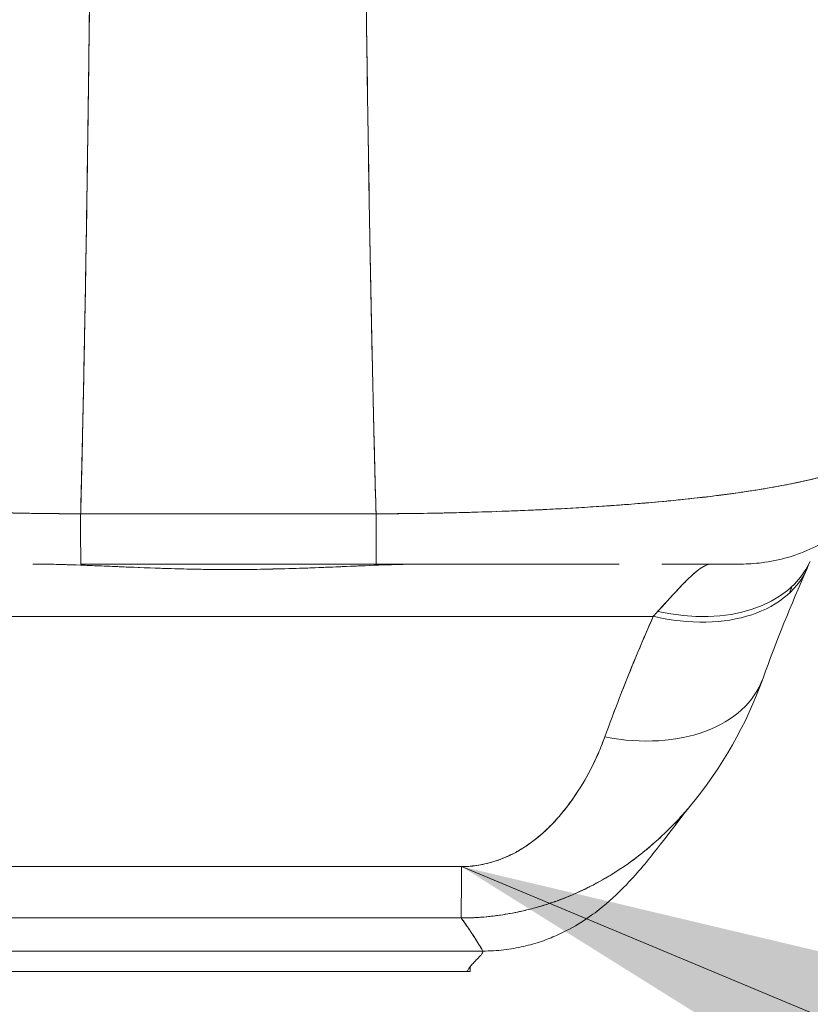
# Model space of a CAD drawing. Header units: inches. Extents: x 14 to 423, y 12 to 263.
# Tile 57 of 124: x 142.973 to 143.899, y 238.503 to 239.656. Entities that reach past the tile are written whole.
import ezdxf

# ---------------------------------------------------------------- set-up
doc = ezdxf.new("R2010")
doc.units = ezdxf.units.IN
doc.header["$LTSCALE"] = 26
doc.header["$MEASUREMENT"] = 0
for name, color, linetype, lineweight in [('Symbol (ANSI)', 7, 'Continuous', 5), ('Visible (ANSI)', 7, 'Continuous', 5), ('Visible Narrow (ANSI)', 7, 'Continuous', 5)]:
    doc.layers.add(name, color=color, linetype=linetype, lineweight=lineweight)
doc.styles.add('ROMANS', font='romans.shx')
doc.dimstyles.new('Default (ANSI)$7', dxfattribs={"dimscale": 26, "dimtxt": 0.08, "dimasz": 0.098425, "dimexe": 0.125, "dimexo": 0.0625, "dimgap": 0.031496, "dimtad": 0, "dimtih": 1, "dimtoh": 1, "dimrnd": 1e-08, "dimzin": 0, "dimdsep": 46, "dimtxsty": 'ROMANS', "dimcen": 0.09, "dimdle": 0.393701, "dimclrd": 256, "dimclre": 256, "dimclrt": 256, "dimadec": 0, "dimazin": 0, "dimtfac": 1.25, "dimtofl": 0, "dimtmove": 0, "dimatfit": 3, "dimfxl": 1, "dimtolj": 1, "dimtzin": 0, "dimlwd": -1, "dimlwe": -1, "dimarcsym": 0})

msp = doc.modelspace()

# ---------------------------------------------------------------- linework, layer by layer
at = {"layer": 'Visible (ANSI)'}
for p, q in [((143.044, 239.0774), (143.3902, 239.0774)), ((142.9885, 239.0186), (142.9885, 239.0186)), ((142.9886, 239.0186), (142.9886, 239.0186)), ((143.0392, 239.0175), (143.0392, 239.0175)), ((143.0441, 239.0186), (143.3904, 239.0186)), ((143.0441, 239.0186), (143.3904, 239.0186)), ((143.0542, 239.0169), (143.0542, 239.0169)), ((143.0542, 239.0169), (143.0542, 239.0169)), ((143.387, 239.0171), (143.387, 239.0171)), ((143.387, 239.0171), (143.387, 239.0171)), ((143.4026, 239.0176), (143.4026, 239.0177)), ((143.4815, 239.0186), (143.4815, 239.0186)), ((143.4815, 239.0186), (143.4815, 239.0186)), ((142.7223, 238.9573), (143.7151, 238.9573)), ((143.7151, 238.9573), (142.7223, 238.9573)), ((143.6149, 238.7354), (143.6149, 238.7354)), ((143.6149, 238.7354), (143.6149, 238.7354)), ((142.9246, 238.5652), (143.5151, 238.5652)), ((143.5151, 238.5652), (142.9246, 238.5652)), ((142.9456, 238.5413), (143.4968, 238.5413)), ((143.4968, 238.5413), (142.9456, 238.5413)), ((143.4968, 238.5413), (143.5004, 238.5413))]:
    msp.add_line(p, q, dxfattribs=at)
for centre, major_axis, ratio, start_param, end_param in [((143.0441, 239.2154), (0, -0.1969), 0.001127, 5.489535, 6.282927), ((143.0441, 239.2154), (0, -0.1968), 0.001273, 5.489718, 6.283188), ((143.3904, 239.2154), (0, -0.1968), 0.001273, 5.489716, 6.283443), ((143.3904, 239.2154), (0, -0.1969), 0.00142, 5.489535, 6.283185), ((143.7206, 239.1046), (0.1785, -0.0829), 0.684057, 5.01902, 6.283183), ((143.7153, 239.0929), (0.1801, -0.0794), 0.656322, 4.992863, 6.317581), ((143.783, 239.2154), (0, -0.1968), 0.993297, 6.283183, 6.285722), ((143.7505, 238.7531), (0.0881, 0.2613), 0.477382, 0.813153, 0.848866), ((143.6585, 238.9515), (0.1852, -0.0666), 0.666643, 4.94676, 6.283183), ((143.6585, 238.9515), (0.1852, -0.0666), 0.666643, 4.94676, 6.283183), ((143.4905, 238.7997), (-0.0006, -0.1968), 0.001649, 0.10317, 0.811034), ((143.4905, 238.7997), (-0.0006, -0.1968), 0.001649, 0.10317, 0.811034), ((143.5004, 239.5923), (0, -1.051), 0.001281, 0.347449, 0.347452), ((143.5004, 239.5925), (0, -1.0512), 0.001274, 0, 0.101499)]:
    msp.add_ellipse(centre, major_axis=major_axis, ratio=ratio, start_param=start_param, end_param=end_param, dxfattribs=at)
for points, knots in [([(143.0582, 240.0466), (143.0575, 239.9682), (143.0568, 239.8933), (143.056, 239.8222), (143.0553, 239.751), (143.0545, 239.6835), (143.0537, 239.6196), (143.0529, 239.5557), (143.052, 239.4954), (143.0512, 239.4387), (143.0503, 239.382), (143.0494, 239.3288), (143.0484, 239.279), (143.0475, 239.2292), (143.0465, 239.1829), (143.0455, 239.1398), (143.045, 239.1182), (143.0445, 239.0974), (143.044, 239.0774)], [0.0000004, 0.0000004, 0.0000004, 0.0000004, 0.181782, 0.181782, 0.181782, 0.363564, 0.363564, 0.363564, 0.545346, 0.545346, 0.545346, 0.727128, 0.727128, 0.727128, 0.90891, 0.90891, 0.90891, 1, 1, 1, 1]), ([(143.044, 239.0774), (143.0447, 239.1047), (143.0454, 239.1336), (143.0461, 239.164), (143.0467, 239.1944), (143.0474, 239.2265), (143.0481, 239.2601), (143.0487, 239.2938), (143.0494, 239.329), (143.05, 239.3659), (143.0506, 239.4028), (143.0512, 239.4414), (143.0518, 239.4816), (143.0524, 239.5218), (143.053, 239.5638), (143.0535, 239.6074), (143.0541, 239.651), (143.0547, 239.6964), (143.0552, 239.7435), (143.0557, 239.7905), (143.0562, 239.8393), (143.0567, 239.8899), (143.0572, 239.9404), (143.0577, 239.9927), (143.0582, 240.0466)], [0, 0, 0, 0, 0.1246195, 0.1246195, 0.1246195, 0.2496745, 0.2496745, 0.2496745, 0.3747294, 0.3747294, 0.3747294, 0.4997844, 0.4997844, 0.4997844, 0.6248393, 0.6248393, 0.6248393, 0.7498943, 0.7498943, 0.7498943, 0.8749492, 0.8749492, 0.8749492, 0.9999996, 0.9999996, 0.9999996, 0.9999996]), ([(143.3745, 240.0466), (143.375, 239.9927), (143.3756, 239.9404), (143.3761, 239.8899), (143.3767, 239.8393), (143.3772, 239.7905), (143.3778, 239.7435), (143.3784, 239.6964), (143.379, 239.651), (143.3796, 239.6074), (143.3802, 239.5638), (143.3809, 239.5218), (143.3815, 239.4816), (143.3822, 239.4414), (143.3829, 239.4028), (143.3836, 239.3659), (143.3842, 239.329), (143.3849, 239.2938), (143.3857, 239.2601), (143.3864, 239.2265), (143.3871, 239.1944), (143.3879, 239.164), (143.3886, 239.1336), (143.3894, 239.1047), (143.3902, 239.0774)], [0.0000004, 0.0000004, 0.0000004, 0.0000004, 0.1250508, 0.1250508, 0.1250508, 0.2501057, 0.2501057, 0.2501057, 0.3751607, 0.3751607, 0.3751607, 0.5002156, 0.5002156, 0.5002156, 0.6252706, 0.6252706, 0.6252706, 0.7503255, 0.7503255, 0.7503255, 0.8753805, 0.8753805, 0.8753805, 1, 1, 1, 1]), ([(143.3902, 239.0774), (143.3896, 239.0974), (143.389, 239.1182), (143.3885, 239.1398), (143.3874, 239.1829), (143.3863, 239.2292), (143.3853, 239.279), (143.3842, 239.3288), (143.3832, 239.382), (143.3823, 239.4387), (143.3813, 239.4954), (143.3803, 239.5557), (143.3795, 239.6196), (143.3786, 239.6835), (143.3777, 239.751), (143.3769, 239.8222), (143.376, 239.8933), (143.3753, 239.9682), (143.3745, 240.0466)], [0, 0, 0, 0, 0.09109, 0.09109, 0.09109, 0.272872, 0.272872, 0.272872, 0.454654, 0.454654, 0.454654, 0.636436, 0.636436, 0.636436, 0.818218, 0.818218, 0.818218, 0.9999996, 0.9999996, 0.9999996, 0.9999996]), ([(143.044, 239.0774), (143.0315, 239.0775), (143.0175, 239.0776), (143.0027, 239.0778), (142.9904, 239.0779), (142.9776, 239.0781), (142.9647, 239.0784), (142.9607, 239.0785), (142.9567, 239.0786), (142.9527, 239.0787), (142.934, 239.0791), (142.9151, 239.0797), (142.8956, 239.0804), (142.8893, 239.0806), (142.883, 239.0808), (142.8765, 239.0811), (142.8625, 239.0817), (142.8482, 239.0823), (142.8337, 239.0831), (142.8166, 239.0839), (142.7992, 239.085), (142.7816, 239.0861), (142.7775, 239.0864), (142.7733, 239.0867), (142.7692, 239.087), (142.7477, 239.0885), (142.726, 239.0902), (142.7047, 239.0922), (142.6978, 239.0929), (142.6909, 239.0936), (142.684, 239.0943), (142.67, 239.0958), (142.6563, 239.0973), (142.6429, 239.099), (142.6351, 239.1), (142.6275, 239.1011), (142.6199, 239.1021), (142.6111, 239.1034), (142.6024, 239.1047), (142.5939, 239.1061), (142.5913, 239.1065), (142.5888, 239.1069), (142.5862, 239.1074), (142.5686, 239.1104), (142.552, 239.1137), (142.5367, 239.1173), (142.5303, 239.1188), (142.5241, 239.1203), (142.5182, 239.122), (142.5103, 239.1241), (142.5028, 239.1264), (142.4958, 239.1287), (142.4841, 239.1326), (142.4735, 239.1369), (142.4643, 239.1414), (142.4634, 239.1418), (142.4626, 239.1422), (142.4617, 239.1427), (142.458, 239.1446), (142.4546, 239.1465), (142.4514, 239.1485), (142.4482, 239.1505), (142.4452, 239.1526), (142.4425, 239.1547), (142.437, 239.1591), (142.4327, 239.1638), (142.4296, 239.1686), (142.4296, 239.1688), (142.4295, 239.1689), (142.4294, 239.169), (142.4264, 239.1738), (142.4246, 239.1787), (142.4238, 239.1835), (142.4238, 239.1835), (142.4238, 239.1835), (142.4238, 239.1835)], [0, 0, 0, 0, 0.060624, 0.060624, 0.060624, 0.1111111, 0.1111111, 0.1111111, 0.1265869, 0.1265869, 0.1265869, 0.1987914, 0.1987914, 0.1987914, 0.2222222, 0.2222222, 0.2222222, 0.273294, 0.273294, 0.273294, 0.3333333, 0.3333333, 0.3333333, 0.3474368, 0.3474368, 0.3474368, 0.4205222, 0.4205222, 0.4205222, 0.4444444, 0.4444444, 0.4444444, 0.4933991, 0.4933991, 0.4933991, 0.5219496, 0.5219496, 0.5219496, 0.5555556, 0.5555556, 0.5555556, 0.5658861, 0.5658861, 0.5658861, 0.6371166, 0.6371166, 0.6371166, 0.6666667, 0.6666667, 0.6666667, 0.7059933, 0.7059933, 0.7059933, 0.7713333, 0.7713333, 0.7713333, 0.7777778, 0.7777778, 0.7777778, 0.804681, 0.804681, 0.804681, 0.8323648, 0.8323648, 0.8323648, 0.8888889, 0.8888889, 0.8888889, 0.8902659, 0.8902659, 0.8902659, 0.9461063, 0.9461063, 0.9461063, 0.9462161, 0.9462161, 0.9462161, 0.9462161]), ([(142.4239, 239.183), (142.424, 239.1825), (142.4241, 239.1821), (142.4242, 239.1817), (142.4248, 239.1789), (142.4257, 239.1762), (142.4269, 239.1736), (142.4279, 239.1715), (142.4291, 239.1694), (142.4305, 239.1674), (142.431, 239.1666), (142.4316, 239.1659), (142.4322, 239.1651), (142.4345, 239.1621), (142.4374, 239.1592), (142.4407, 239.1564), (142.4443, 239.1532), (142.4486, 239.1502), (142.4534, 239.1474), (142.4556, 239.146), (142.458, 239.1447), (142.4604, 239.1434), (142.4639, 239.1415), (142.4676, 239.1397), (142.4715, 239.138), (142.4791, 239.1346), (142.4875, 239.1314), (142.4967, 239.1284), (142.5013, 239.1269), (142.5061, 239.1254), (142.511, 239.124), (142.5174, 239.1221), (142.524, 239.1204), (142.5309, 239.1187), (142.5449, 239.1152), (142.56, 239.1121), (142.576, 239.1092), (142.5768, 239.109), (142.5775, 239.1089), (142.5783, 239.1088), (142.5942, 239.1059), (142.6111, 239.1033), (142.6287, 239.1009), (142.6384, 239.0996), (142.6483, 239.0983), (142.6584, 239.0971), (142.6667, 239.0962), (142.675, 239.0952), (142.6835, 239.0944), (142.7011, 239.0925), (142.7193, 239.0908), (142.7378, 239.0893), (142.7412, 239.0891), (142.7446, 239.0888), (142.7481, 239.0885), (142.7619, 239.0874), (142.7759, 239.0865), (142.7901, 239.0856), (142.8066, 239.0845), (142.8232, 239.0836), (142.8401, 239.0827), (142.8413, 239.0827), (142.8426, 239.0826), (142.8438, 239.0825), (142.8582, 239.0819), (142.8727, 239.0812), (142.8873, 239.0807), (142.9019, 239.0801), (142.9166, 239.0796), (142.9314, 239.0792), (142.9353, 239.0791), (142.9393, 239.079), (142.9432, 239.0789), (142.9529, 239.0786), (142.9625, 239.0784), (142.9722, 239.0782), (142.9847, 239.078), (142.9973, 239.0778), (143.0098, 239.0777), (143.0213, 239.0775), (143.0327, 239.0774), (143.044, 239.0774)], [0.0490006, 0.0490006, 0.0490006, 0.0490006, 0.0540743, 0.0540743, 0.0540743, 0.0856527, 0.0856527, 0.0856527, 0.1111111, 0.1111111, 0.1111111, 0.1205644, 0.1205644, 0.1205644, 0.1591176, 0.1591176, 0.1591176, 0.202025, 0.202025, 0.202025, 0.2222222, 0.2222222, 0.2222222, 0.25045, 0.25045, 0.25045, 0.305586, 0.305586, 0.305586, 0.3333333, 0.3333333, 0.3333333, 0.3688988, 0.3688988, 0.3688988, 0.4411046, 0.4411046, 0.4411046, 0.4444444, 0.4444444, 0.4444444, 0.5160884, 0.5160884, 0.5160884, 0.5555556, 0.5555556, 0.5555556, 0.5876754, 0.5876754, 0.5876754, 0.6544159, 0.6544159, 0.6544159, 0.6666667, 0.6666667, 0.6666667, 0.7161429, 0.7161429, 0.7161429, 0.7734695, 0.7734695, 0.7734695, 0.7777778, 0.7777778, 0.7777778, 0.8266877, 0.8266877, 0.8266877, 0.8758248, 0.8758248, 0.8758248, 0.8888889, 0.8888889, 0.8888889, 0.9207769, 0.9207769, 0.9207769, 0.9621735, 0.9621735, 0.9621735, 1, 1, 1, 1]), ([(144.0122, 239.1841), (144.0121, 239.1839), (144.0121, 239.1837), (144.0121, 239.1835), (144.0112, 239.1787), (144.0094, 239.1738), (144.0063, 239.169), (144.0062, 239.1689), (144.0062, 239.1688), (144.0061, 239.1687), (144.003, 239.1638), (143.9986, 239.1592), (143.993, 239.1548), (143.9903, 239.1526), (143.9873, 239.1505), (143.984, 239.1485), (143.9809, 239.1465), (143.9775, 239.1446), (143.9738, 239.1428), (143.9729, 239.1423), (143.9719, 239.1418), (143.971, 239.1414), (143.9617, 239.1369), (143.9511, 239.1327), (143.9393, 239.1287), (143.9325, 239.1265), (143.9252, 239.1243), (143.9176, 239.1222), (143.9114, 239.1205), (143.9049, 239.1188), (143.8983, 239.1173), (143.8829, 239.1137), (143.8662, 239.1104), (143.8485, 239.1074), (143.8465, 239.107), (143.8445, 239.1067), (143.8424, 239.1063), (143.8334, 239.1049), (143.8242, 239.1035), (143.8147, 239.1021), (143.8072, 239.101), (143.7995, 239.1), (143.7917, 239.099), (143.7791, 239.0974), (143.7661, 239.0959), (143.7529, 239.0946), (143.7453, 239.0937), (143.7375, 239.093), (143.7297, 239.0922), (143.7085, 239.0902), (143.6868, 239.0885), (143.6652, 239.087), (143.6618, 239.0867), (143.6585, 239.0865), (143.6551, 239.0863), (143.6367, 239.0851), (143.6185, 239.084), (143.6006, 239.0831), (143.5866, 239.0823), (143.5728, 239.0817), (143.5593, 239.0812), (143.5523, 239.0809), (143.5454, 239.0806), (143.5385, 239.0804), (143.5191, 239.0797), (143.5001, 239.0791), (143.4814, 239.0787), (143.4777, 239.0786), (143.4739, 239.0785), (143.4702, 239.0784), (143.457, 239.0781), (143.4439, 239.0779), (143.4314, 239.0778), (143.4166, 239.0776), (143.4027, 239.0775), (143.3902, 239.0774)], [0.0517495, 0.0517495, 0.0517495, 0.0517495, 0.0539723, 0.0539723, 0.0539723, 0.1098872, 0.1098872, 0.1098872, 0.1111111, 0.1111111, 0.1111111, 0.1678395, 0.1678395, 0.1678395, 0.195541, 0.195541, 0.195541, 0.2222222, 0.2222222, 0.2222222, 0.2290682, 0.2290682, 0.2290682, 0.2949275, 0.2949275, 0.2949275, 0.3333333, 0.3333333, 0.3333333, 0.3644211, 0.3644211, 0.3644211, 0.4362041, 0.4362041, 0.4362041, 0.4444444, 0.4444444, 0.4444444, 0.4804974, 0.4804974, 0.4804974, 0.5092271, 0.5092271, 0.5092271, 0.5555556, 0.5555556, 0.5555556, 0.5823886, 0.5823886, 0.5823886, 0.6553745, 0.6553745, 0.6553745, 0.6666667, 0.6666667, 0.6666667, 0.7290537, 0.7290537, 0.7290537, 0.7777778, 0.7777778, 0.7777778, 0.8029174, 0.8029174, 0.8029174, 0.8744925, 0.8744925, 0.8744925, 0.8888889, 0.8888889, 0.8888889, 0.9398728, 0.9398728, 0.9398728, 1, 1, 1, 1]), ([(143.3902, 239.0774), (143.402, 239.0774), (143.4139, 239.0775), (143.4259, 239.0777), (143.439, 239.0778), (143.4522, 239.078), (143.4654, 239.0783), (143.4739, 239.0785), (143.4824, 239.0787), (143.4909, 239.0789), (143.4968, 239.079), (143.5026, 239.0792), (143.5084, 239.0794), (143.524, 239.0798), (143.5395, 239.0804), (143.555, 239.081), (143.5668, 239.0815), (143.5787, 239.082), (143.5904, 239.0826), (143.5952, 239.0828), (143.6001, 239.083), (143.6049, 239.0833), (143.6227, 239.0842), (143.6404, 239.0853), (143.6578, 239.0865), (143.6674, 239.0871), (143.6769, 239.0878), (143.6863, 239.0885), (143.6953, 239.0892), (143.7043, 239.09), (143.7131, 239.0907), (143.7325, 239.0924), (143.7514, 239.0943), (143.7697, 239.0964), (143.7718, 239.0966), (143.774, 239.0969), (143.7761, 239.0971), (143.7934, 239.0992), (143.8102, 239.1014), (143.8263, 239.1038), (143.8366, 239.1054), (143.8467, 239.107), (143.8565, 239.1088), (143.8645, 239.1102), (143.8722, 239.1117), (143.8797, 239.1132), (143.8952, 239.1164), (143.9096, 239.1199), (143.9228, 239.1236), (143.9232, 239.1237), (143.9236, 239.1239), (143.924, 239.124), (143.935, 239.1271), (143.9451, 239.1305), (143.9543, 239.1341), (143.9618, 239.137), (143.9687, 239.1401), (143.9749, 239.1434), (143.9755, 239.1437), (143.9761, 239.144), (143.9767, 239.1443), (143.9824, 239.1474), (143.9876, 239.1507), (143.992, 239.1541), (143.9959, 239.1571), (143.9993, 239.1602), (144.0021, 239.1635), (144.0033, 239.1647), (144.0043, 239.1661), (144.0052, 239.1674), (144.0064, 239.169), (144.0074, 239.1707), (144.0083, 239.1724), (144.0098, 239.1752), (144.0108, 239.178), (144.0115, 239.1809), (144.0118, 239.1818), (144.0119, 239.1826), (144.0121, 239.1835)], [0, 0, 0, 0, 0.0395519, 0.0395519, 0.0395519, 0.0829776, 0.0829776, 0.0829776, 0.1111111, 0.1111111, 0.1111111, 0.130351, 0.130351, 0.130351, 0.1822686, 0.1822686, 0.1822686, 0.2222222, 0.2222222, 0.2222222, 0.2386312, 0.2386312, 0.2386312, 0.2996771, 0.2996771, 0.2996771, 0.3333333, 0.3333333, 0.3333333, 0.3655628, 0.3655628, 0.3655628, 0.4361491, 0.4361491, 0.4361491, 0.4444444, 0.4444444, 0.4444444, 0.5119023, 0.5119023, 0.5119023, 0.5555556, 0.5555556, 0.5555556, 0.5911944, 0.5911944, 0.5911944, 0.6643626, 0.6643626, 0.6643626, 0.6666667, 0.6666667, 0.6666667, 0.7276645, 0.7276645, 0.7276645, 0.7777778, 0.7777778, 0.7777778, 0.7825579, 0.7825579, 0.7825579, 0.8302948, 0.8302948, 0.8302948, 0.872238, 0.872238, 0.872238, 0.8888889, 0.8888889, 0.8888889, 0.9095682, 0.9095682, 0.9095682, 0.942962, 0.942962, 0.942962, 0.9529912, 0.9529912, 0.9529912, 0.9529912]), ([(144.0121, 239.1836), (144.0087, 239.1626), (144.0017, 239.1419), (143.9819, 239.1047), (143.969, 239.0876), (143.9388, 239.0587), (143.9211, 239.0465), (143.8833, 239.0286), (143.8628, 239.0226), (143.834, 239.0191), (143.8259, 239.0186), (143.8178, 239.0186)], [0, 0, 0, 0, 0.1620878, 0.1620878, 0.3213066, 0.3213066, 0.4806283, 0.4806283, 0.6399463, 0.6399463, 0.7014412, 0.7014412, 0.7014412, 0.7014412]), ([(143.3902, 239.0774), (143.3691, 239.0774), (143.3466, 239.0774), (143.3263, 239.0774), (143.3216, 239.0774), (143.3171, 239.0774), (143.3127, 239.0774), (143.2979, 239.0774), (143.2839, 239.0774), (143.2702, 239.0774), (143.2679, 239.0774), (143.2656, 239.0774), (143.2633, 239.0774), (143.2522, 239.0774), (143.2412, 239.0774), (143.2306, 239.0774), (143.2261, 239.0774), (143.2217, 239.0774), (143.2171, 239.0774), (143.2125, 239.0774), (143.208, 239.0774), (143.2035, 239.0774), (143.193, 239.0774), (143.1819, 239.0774), (143.1708, 239.0774), (143.1686, 239.0774), (143.1663, 239.0774), (143.164, 239.0774), (143.1503, 239.0774), (143.1363, 239.0774), (143.1215, 239.0774), (143.117, 239.0774), (143.1125, 239.0774), (143.1079, 239.0774), (143.0876, 239.0774), (143.065, 239.0774), (143.044, 239.0774)], [0, 0, 0, 0, 0.166667, 0.166667, 0.166667, 0.20499, 0.20499, 0.20499, 0.333333, 0.333333, 0.333333, 0.354537, 0.354537, 0.354537, 0.456696, 0.456696, 0.456696, 0.5, 0.5, 0.5, 0.543586, 0.543586, 0.543586, 0.645594, 0.645594, 0.645594, 0.666667, 0.666667, 0.666667, 0.795017, 0.795017, 0.795017, 0.833333, 0.833333, 0.833333, 1, 1, 1, 1]), ([(143.4491, 239.0186), (143.4237, 239.0186), (143.3963, 239.0175), (143.3661, 239.0162), (143.3358, 239.015), (143.3027, 239.0135), (143.2693, 239.0127), (143.2359, 239.012), (143.2022, 239.012), (143.1687, 239.0127), (143.1352, 239.0135), (143.102, 239.0149), (143.0716, 239.0162), (143.0412, 239.0174), (143.0136, 239.0186), (142.988, 239.0186)], [0, 0, 0, 0, 0.2, 0.2, 0.2, 0.4, 0.4, 0.4, 0.6, 0.6, 0.6, 0.8, 0.8, 0.8, 1, 1, 1, 1]), ([(143.4491, 239.0186), (143.4485, 239.0186), (143.448, 239.0186), (143.4474, 239.0186), (143.4364, 239.0185), (143.425, 239.0183), (143.4132, 239.018), (143.3999, 239.0176), (143.3861, 239.0171), (143.3716, 239.0164), (143.3697, 239.0164), (143.3679, 239.0163), (143.366, 239.0162), (143.3523, 239.0156), (143.338, 239.015), (143.3233, 239.0144), (143.3058, 239.0137), (143.2877, 239.0132), (143.2697, 239.0128), (143.2694, 239.0128), (143.2692, 239.0127), (143.269, 239.0127), (143.2502, 239.0123), (143.2314, 239.0121), (143.2126, 239.0122), (143.1979, 239.0122), (143.1832, 239.0124), (143.1686, 239.0127), (143.1638, 239.0128), (143.1591, 239.013), (143.1544, 239.0131), (143.135, 239.0136), (143.1159, 239.0143), (143.0974, 239.0151), (143.0887, 239.0155), (143.0801, 239.0158), (143.0717, 239.0162), (143.0624, 239.0166), (143.0534, 239.017), (143.0447, 239.0173), (143.0288, 239.0179), (143.0137, 239.0183), (142.9993, 239.0185), (142.9955, 239.0185), (142.9917, 239.0186), (142.988, 239.0186)], [0, 0, 0, 0, 0.004325, 0.004325, 0.004325, 0.090849, 0.090849, 0.090849, 0.187661, 0.187661, 0.187661, 0.2, 0.2, 0.2, 0.290523, 0.290523, 0.290523, 0.398627, 0.398627, 0.398627, 0.4, 0.4, 0.4, 0.512246, 0.512246, 0.512246, 0.6, 0.6, 0.6, 0.628359, 0.628359, 0.628359, 0.744718, 0.744718, 0.744718, 0.8, 0.8, 0.8, 0.860782, 0.860782, 0.860782, 0.970989, 0.970989, 0.970989, 1, 1, 1, 1]), ([(143.6658, 239.0186), (143.6491, 239.0186), (143.6317, 239.0186), (143.6137, 239.0186), (143.5903, 239.0186), (143.566, 239.0186), (143.5412, 239.0186), (143.5164, 239.0186), (143.4912, 239.0186), (143.466, 239.0186), (143.4408, 239.0186), (143.4156, 239.0186), (143.3904, 239.0186)], [0.5292078, 0.5292078, 0.5292078, 0.5292078, 0.625, 0.625, 0.625, 0.75, 0.75, 0.75, 0.875, 0.875, 0.875, 1, 1, 1, 1]), ([(143.6658, 239.0186), (143.6632, 239.0186), (143.6605, 239.0186), (143.6579, 239.0186), (143.6454, 239.0186), (143.6322, 239.0186), (143.6183, 239.0186), (143.6069, 239.0186), (143.595, 239.0186), (143.5827, 239.0186), (143.5816, 239.0186), (143.5805, 239.0186), (143.5794, 239.0186), (143.5673, 239.0186), (143.5548, 239.0186), (143.542, 239.0186), (143.5305, 239.0186), (143.5188, 239.0186), (143.5068, 239.0186), (143.496, 239.0186), (143.485, 239.0186), (143.4738, 239.0186), (143.4638, 239.0186), (143.4537, 239.0186), (143.4435, 239.0186), (143.4342, 239.0186), (143.425, 239.0186), (143.4156, 239.0186), (143.4072, 239.0186), (143.3988, 239.0186), (143.3904, 239.0186)], [0.6183551, 0.6183551, 0.6183551, 0.6183551, 0.6321971, 0.6321971, 0.6321971, 0.6967567, 0.6967567, 0.6967567, 0.75, 0.75, 0.75, 0.7548437, 0.7548437, 0.7548437, 0.8069275, 0.8069275, 0.8069275, 0.8537124, 0.8537124, 0.8537124, 0.8960309, 0.8960309, 0.8960309, 0.9341897, 0.9341897, 0.9341897, 0.9687962, 0.9687962, 0.9687962, 1, 1, 1, 1]), ([(143.7204, 238.9632), (143.7308, 238.9747), (143.74, 238.9847), (143.7479, 238.993), (143.7559, 239.0013), (143.7627, 239.0078), (143.7685, 239.0121), (143.7743, 239.0164), (143.7792, 239.0186), (143.783, 239.0186)], [0, 0, 0, 0, 0.333333, 0.333333, 0.333333, 0.666667, 0.666667, 0.666667, 1, 1, 1, 1]), ([(143.7204, 238.9632), (143.7222, 238.9651), (143.724, 238.9671), (143.7258, 238.969), (143.7279, 238.9714), (143.73, 238.9736), (143.7321, 238.9759), (143.7343, 238.9783), (143.7364, 238.9806), (143.7385, 238.9829), (143.7407, 238.9853), (143.7429, 238.9877), (143.7451, 238.99), (143.7474, 238.9925), (143.7497, 238.9949), (143.7519, 238.9971), (143.7544, 238.9996), (143.7567, 239.0019), (143.759, 239.004), (143.7616, 239.0064), (143.764, 239.0086), (143.7663, 239.0104), (143.7689, 239.0125), (143.7713, 239.0142), (143.7735, 239.0155), (143.7761, 239.0169), (143.7784, 239.0179), (143.7806, 239.0183), (143.7814, 239.0185), (143.7822, 239.0186), (143.783, 239.0186)], [0, 0, 0, 0, 0.060949, 0.060949, 0.060949, 0.135639, 0.135639, 0.135639, 0.215708, 0.215708, 0.215708, 0.303486, 0.303486, 0.303486, 0.401292, 0.401292, 0.401292, 0.511372, 0.511372, 0.511372, 0.635855, 0.635855, 0.635855, 0.776826, 0.776826, 0.776826, 0.936006, 0.936006, 0.936006, 1, 1, 1, 1]), ([(143.8175, 239.0186), (143.8175, 239.0186), (143.8158, 239.0186), (143.8121, 239.0186), (143.8066, 239.0186), (143.797, 239.0186), (143.7845, 239.0186), (143.772, 239.0186), (143.7566, 239.0186), (143.7391, 239.0186), (143.7346, 239.0186), (143.73, 239.0186), (143.7253, 239.0186)], [0.0403195, 0.0403195, 0.0403195, 0.0403195, 0.125, 0.125, 0.125, 0.25, 0.25, 0.25, 0.375, 0.375, 0.375, 0.4068085, 0.4068085, 0.4068085, 0.4068085]), ([(143.8178, 239.0186), (143.8178, 239.0186), (143.8178, 239.0186), (143.8178, 239.0186), (143.8176, 239.0186), (143.8172, 239.0186), (143.8165, 239.0186), (143.8158, 239.0186), (143.8147, 239.0186), (143.8133, 239.0186), (143.8118, 239.0186), (143.8098, 239.0186), (143.8075, 239.0186), (143.8057, 239.0186), (143.8037, 239.0186), (143.8015, 239.0186), (143.8004, 239.0186), (143.7992, 239.0186), (143.798, 239.0186), (143.7939, 239.0186), (143.7891, 239.0186), (143.7836, 239.0186), (143.7776, 239.0186), (143.7707, 239.0186), (143.7629, 239.0186), (143.7543, 239.0186), (143.7446, 239.0186), (143.7338, 239.0186), (143.7311, 239.0186), (143.7282, 239.0186), (143.7253, 239.0186), (143.7253, 239.0186), (143.7253, 239.0186), (143.7253, 239.0186)], [0.0579635, 0.0579635, 0.0579635, 0.0579635, 0.0726129, 0.0726129, 0.0726129, 0.1144497, 0.1144497, 0.1144497, 0.1606602, 0.1606602, 0.1606602, 0.2119001, 0.2119001, 0.2119001, 0.25, 0.25, 0.25, 0.2689092, 0.2689092, 0.2689092, 0.3323089, 0.3323089, 0.3323089, 0.4025896, 0.4025896, 0.4025896, 0.4800993, 0.4800993, 0.4800993, 0.5, 0.5, 0.5, 0.5000002, 0.5000002, 0.5000002, 0.5000002]), ([(143.6583, 238.816), (143.6638, 238.8313), (143.6696, 238.8468), (143.6756, 238.8623), (143.6764, 238.8643), (143.6772, 238.8663), (143.678, 238.8683), (143.6833, 238.882), (143.6888, 238.8957), (143.6946, 238.9095), (143.6958, 238.9125), (143.6971, 238.9156), (143.6984, 238.9187), (143.7038, 238.9315), (143.7094, 238.9444), (143.7151, 238.9573)], [0, 0, 0, 0, 0.333333, 0.333333, 0.333333, 0.376093, 0.376093, 0.376093, 0.666667, 0.666667, 0.666667, 0.731304, 0.731304, 0.731304, 1, 1, 1, 1]), ([(143.6583, 238.816), (143.6638, 238.8313), (143.6696, 238.8467), (143.6756, 238.8623), (143.6816, 238.8779), (143.688, 238.8936), (143.6946, 238.9094), (143.7011, 238.9253), (143.708, 238.9412), (143.7151, 238.9573)], [0, 0, 0, 0, 0.333333, 0.333333, 0.333333, 0.666667, 0.666667, 0.666667, 1, 1, 1, 1]), ([(143.4903, 238.6642), (143.4931, 238.6641), (143.496, 238.6642), (143.4988, 238.6644), (143.5018, 238.6646), (143.5049, 238.665), (143.5079, 238.6654), (143.5111, 238.6659), (143.5144, 238.6665), (143.5177, 238.6672), (143.5212, 238.668), (143.5246, 238.6689), (143.5281, 238.67), (143.5318, 238.6711), (143.5355, 238.6724), (143.5391, 238.6739), (143.542, 238.6751), (143.545, 238.6764), (143.5478, 238.6778), (143.5488, 238.6782), (143.5497, 238.6787), (143.5507, 238.6792), (143.5549, 238.6813), (143.5589, 238.6836), (143.5629, 238.6861), (143.5672, 238.6888), (143.5714, 238.6918), (143.5754, 238.6949), (143.5798, 238.6983), (143.5841, 238.7019), (143.5883, 238.7058), (143.5908, 238.7082), (143.5934, 238.7107), (143.5959, 238.7132), (143.5977, 238.7151), (143.5995, 238.717), (143.6013, 238.719), (143.6059, 238.7241), (143.6103, 238.7294), (143.6144, 238.7348), (143.6191, 238.7409), (143.6234, 238.7472), (143.6276, 238.7536), (143.6321, 238.7607), (143.6363, 238.7679), (143.6402, 238.7752), (143.644, 238.7824), (143.6475, 238.7898), (143.6508, 238.7971), (143.6535, 238.8034), (143.656, 238.8097), (143.6583, 238.816)], [0, 0, 0, 0, 0.036619, 0.036619, 0.036619, 0.07542, 0.07542, 0.07542, 0.116832, 0.116832, 0.116832, 0.161518, 0.161518, 0.161518, 0.2101, 0.2101, 0.2101, 0.25, 0.25, 0.25, 0.263174, 0.263174, 0.263174, 0.321517, 0.321517, 0.321517, 0.385689, 0.385689, 0.385689, 0.455959, 0.455959, 0.455959, 0.5, 0.5, 0.5, 0.532725, 0.532725, 0.532725, 0.617421, 0.617421, 0.617421, 0.711301, 0.711301, 0.711301, 0.813465, 0.813465, 0.813465, 0.914177, 0.914177, 0.914177, 1, 1, 1, 1]), ([(143.4903, 238.6642), (143.4992, 238.664), (143.5082, 238.665), (143.5175, 238.6672), (143.5269, 238.6693), (143.5366, 238.6725), (143.546, 238.6769), (143.5555, 238.6813), (143.5647, 238.6869), (143.5735, 238.6935), (143.5823, 238.7001), (143.5908, 238.7077), (143.5988, 238.7163), (143.6068, 238.7248), (143.6143, 238.7342), (143.6214, 238.7445), (143.6286, 238.7547), (143.6353, 238.7657), (143.6414, 238.7777), (143.6476, 238.7896), (143.6532, 238.8023), (143.6583, 238.816)], [0, 0, 0, 0, 0.142857, 0.142857, 0.142857, 0.285714, 0.285714, 0.285714, 0.428571, 0.428571, 0.428571, 0.571429, 0.571429, 0.571429, 0.714286, 0.714286, 0.714286, 0.857143, 0.857143, 0.857143, 1, 1, 1, 1]), ([(143.7576, 238.7342), (143.7538, 238.7297), (143.75, 238.7253), (143.7461, 238.721), (143.737, 238.7112), (143.7277, 238.702), (143.718, 238.6934), (143.7145, 238.6903), (143.711, 238.6872), (143.7074, 238.6843), (143.7015, 238.6794), (143.6955, 238.6748), (143.6894, 238.6704), (143.6801, 238.6636), (143.6705, 238.6574), (143.6608, 238.6516), (143.6536, 238.6474), (143.6463, 238.6434), (143.6389, 238.6397), (143.6369, 238.6387), (143.6349, 238.6377), (143.6329, 238.6368), (143.624, 238.6325), (143.615, 238.6287), (143.6059, 238.6253), (143.5975, 238.6222), (143.5889, 238.6193), (143.5803, 238.6169), (143.5753, 238.6154), (143.5702, 238.6141), (143.5652, 238.6129), (143.5621, 238.6122), (143.5591, 238.6115), (143.556, 238.6109), (143.5484, 238.6093), (143.5407, 238.6079), (143.533, 238.6069), (143.5257, 238.6059), (143.5183, 238.6051), (143.511, 238.6046), (143.504, 238.6042), (143.4969, 238.6039), (143.4899, 238.6039)], [0.3635629, 0.3635629, 0.3635629, 0.3635629, 0.3964464, 0.3964464, 0.3964464, 0.4722816, 0.4722816, 0.4722816, 0.5, 0.5, 0.5, 0.5453322, 0.5453322, 0.5453322, 0.6149297, 0.6149297, 0.6149297, 0.6666667, 0.6666667, 0.6666667, 0.6805788, 0.6805788, 0.6805788, 0.7421126, 0.7421126, 0.7421126, 0.7996722, 0.7996722, 0.7996722, 0.8333333, 0.8333333, 0.8333333, 0.8535882, 0.8535882, 0.8535882, 0.904523, 0.904523, 0.904523, 0.9531866, 0.9531866, 0.9531866, 1, 1, 1, 1]), ([(143.4899, 238.6039), (143.4999, 238.6039), (143.5099, 238.6044), (143.5199, 238.6054), (143.5299, 238.6063), (143.54, 238.6078), (143.5501, 238.6097), (143.5551, 238.6106), (143.56, 238.6117), (143.5649, 238.6128), (143.5702, 238.6141), (143.5754, 238.6154), (143.5805, 238.6169), (143.5857, 238.6184), (143.5908, 238.62), (143.5959, 238.6218), (143.6009, 238.6235), (143.6059, 238.6253), (143.6109, 238.6272), (143.6202, 238.6309), (143.6294, 238.635), (143.6385, 238.6395), (143.6393, 238.6399), (143.64, 238.6403), (143.6408, 238.6406), (143.6507, 238.6457), (143.6605, 238.6512), (143.67, 238.6573), (143.6797, 238.6633), (143.6891, 238.6699), (143.6983, 238.6771), (143.7012, 238.6793), (143.7041, 238.6816), (143.707, 238.684), (143.7132, 238.6891), (143.7193, 238.6944), (143.7253, 238.7001), (143.734, 238.7082), (143.7425, 238.7169), (143.7506, 238.7261), (143.7517, 238.7272), (143.7527, 238.7284), (143.7537, 238.7295), (143.755, 238.7311), (143.7563, 238.7326), (143.7577, 238.7342)], [0, 0, 0, 0, 0.0665991, 0.0665991, 0.0665991, 0.1337495, 0.1337495, 0.1337495, 0.1666667, 0.1666667, 0.1666667, 0.2014737, 0.2014737, 0.2014737, 0.235929, 0.235929, 0.235929, 0.2697581, 0.2697581, 0.2697581, 0.3333333, 0.3333333, 0.3333333, 0.3386445, 0.3386445, 0.3386445, 0.4081294, 0.4081294, 0.4081294, 0.4779605, 0.4779605, 0.4779605, 0.5, 0.5, 0.5, 0.5478044, 0.5478044, 0.5478044, 0.6171578, 0.6171578, 0.6171578, 0.6257679, 0.6257679, 0.6257679, 0.6371648, 0.6371648, 0.6371648, 0.6371648]), ([(143.7577, 238.7342), (143.7506, 238.7257), (143.7359, 238.7058), (143.7069, 238.6691), (143.696, 238.6556), (143.6727, 238.6319), (143.6635, 238.6231), (143.6454, 238.6089), (143.6383, 238.6038), (143.622, 238.5935), (143.6125, 238.5883), (143.6018, 238.5835)], [0, 0, 0, 0, 0.75535, 0.75535, 1.132632, 1.132632, 1.329583, 1.329583, 1.433021, 1.433021, 1.540212, 1.540212, 1.540212, 1.540212]), ([(142.9478, 238.6642), (143.0075, 238.6642), (143.0674, 238.6642), (143.128, 238.6642), (143.1886, 238.6642), (143.2498, 238.6642), (143.3104, 238.6642), (143.3709, 238.6642), (143.4307, 238.6642), (143.4903, 238.6642)], [0, 0, 0, 0, 0.333333, 0.333333, 0.333333, 0.666667, 0.666667, 0.666667, 1, 1, 1, 1]), ([(143.4899, 238.6039), (143.446, 238.6041), (143.402, 238.604), (143.3578, 238.604), (143.3116, 238.604), (143.2654, 238.6039), (143.2191, 238.6039), (143.1729, 238.6039), (143.1266, 238.604), (143.0805, 238.604), (143.0662, 238.604), (143.0519, 238.604), (143.0376, 238.604), (143.0078, 238.604), (142.9781, 238.604), (142.9485, 238.6039)], [0, 0, 0, 0, 0.24471, 0.24471, 0.24471, 0.500303, 0.500303, 0.500303, 0.755735, 0.755735, 0.755735, 0.834924, 0.834924, 0.834924, 1, 1, 1, 1]), ([(142.9485, 238.6039), (142.9744, 238.604), (143.0003, 238.604), (143.0264, 238.604), (143.052, 238.604), (143.0777, 238.604), (143.1037, 238.604), (143.1113, 238.604), (143.119, 238.6039), (143.1266, 238.6039), (143.1446, 238.6039), (143.1626, 238.6039), (143.1808, 238.6039), (143.2063, 238.6039), (143.2321, 238.6039), (143.2577, 238.6039), (143.2753, 238.6039), (143.2929, 238.6039), (143.3103, 238.6039), (143.3185, 238.6039), (143.3266, 238.604), (143.3347, 238.604), (143.3607, 238.604), (143.3864, 238.604), (143.412, 238.604), (143.4381, 238.604), (143.464, 238.604), (143.4899, 238.6039)], [0, 0, 0, 0, 0.146953, 0.146953, 0.146953, 0.291147, 0.291147, 0.291147, 0.333333, 0.333333, 0.333333, 0.431915, 0.431915, 0.431915, 0.570999, 0.570999, 0.570999, 0.666667, 0.666667, 0.666667, 0.711352, 0.711352, 0.711352, 0.854594, 0.854594, 0.854594, 1, 1, 1, 1]), ([(143.5151, 238.5652), (143.5149, 238.5657), (143.5143, 238.5668), (143.5134, 238.5685), (143.5124, 238.5701), (143.5111, 238.5722), (143.5095, 238.5748), (143.5079, 238.5774), (143.506, 238.5804), (143.5039, 238.5837), (143.5017, 238.587), (143.4993, 238.5907), (143.4967, 238.5944), (143.4946, 238.5975), (143.4923, 238.6007), (143.4899, 238.6039)], [0, 0, 0, 0, 0.207436, 0.207436, 0.207436, 0.414872, 0.414872, 0.414872, 0.622309, 0.622309, 0.622309, 0.829745, 0.829745, 0.829745, 1, 1, 1, 1]), ([(143.4899, 238.6039), (143.4934, 238.5992), (143.4967, 238.5946), (143.4996, 238.5902), (143.5025, 238.5858), (143.5052, 238.5817), (143.5074, 238.5782), (143.5096, 238.5747), (143.5114, 238.5718), (143.5128, 238.5695), (143.5141, 238.5673), (143.5149, 238.5658), (143.5151, 238.5652)], [0, 0, 0, 0, 0.249407, 0.249407, 0.249407, 0.499604, 0.499604, 0.499604, 0.749802, 0.749802, 0.749802, 1, 1, 1, 1]), ([(143.6018, 238.5835), (143.5961, 238.581), (143.5902, 238.5786), (143.584, 238.5765), (143.5773, 238.5742), (143.5702, 238.5722), (143.5629, 238.5706), (143.5555, 238.5689), (143.5479, 238.5675), (143.5399, 238.5666), (143.532, 238.5657), (143.5237, 238.5652), (143.5151, 238.5652)], [0.7393701, 0.7393701, 0.7393701, 0.7393701, 0.8, 0.8, 0.8, 0.8666667, 0.8666667, 0.8666667, 0.9333333, 0.9333333, 0.9333333, 1, 1, 1, 1]), ([(143.5151, 238.5652), (143.5154, 238.5644), (143.5154, 238.5637), (143.515, 238.5629), (143.5147, 238.5622), (143.5141, 238.5614), (143.5132, 238.5605), (143.5124, 238.5596), (143.5114, 238.5586), (143.5103, 238.5574), (143.5092, 238.5563), (143.5079, 238.5551), (143.5067, 238.5538), (143.5055, 238.5525), (143.5042, 238.5511), (143.503, 238.5497), (143.5019, 238.5483), (143.5007, 238.547), (143.4998, 238.5457), (143.4988, 238.5445), (143.4981, 238.5434), (143.4975, 238.5426), (143.497, 238.5418), (143.4967, 238.5413), (143.4968, 238.5413)], [0, 0, 0, 0, 0.125, 0.125, 0.125, 0.25, 0.25, 0.25, 0.375, 0.375, 0.375, 0.5, 0.5, 0.5, 0.625, 0.625, 0.625, 0.75, 0.75, 0.75, 0.875, 0.875, 0.875, 1, 1, 1, 1])]:
    msp.add_open_spline(points, degree=3, knots=knots, dxfattribs=at)
for points in [[(143.0473, 239.2226), (143.0473, 239.2226), (143.0473, 239.2226), (143.0473, 239.2226)], [(143.6189, 239.0841), (143.6189, 239.084), (143.6189, 239.084), (143.6189, 239.084)], [(143.6195, 239.0841), (143.6195, 239.0841), (143.6195, 239.0841), (143.6195, 239.0841)], [(143.6614, 239.0867), (143.6614, 239.0867), (143.6614, 239.0867), (143.6614, 239.0867)], [(143.0582, 239.0167), (143.0582, 239.0167), (143.0582, 239.0167), (143.0582, 239.0168)], [(143.0582, 239.0167), (143.0582, 239.0167), (143.0582, 239.0167), (143.0582, 239.0168)], [(143.383, 239.0169), (143.383, 239.0169), (143.383, 239.0169), (143.383, 239.0169)], [(143.3831, 239.0169), (143.383, 239.0169), (143.383, 239.0169), (143.383, 239.0169)], [(143.6179, 239.0186), (143.6179, 239.0186), (143.6179, 239.0186), (143.6179, 239.0186)], [(143.6751, 239.0186), (143.6721, 239.0186), (143.669, 239.0186), (143.6658, 239.0186)], [(143.8178, 239.0186), (143.8177, 239.0186), (143.8176, 239.0186), (143.8175, 239.0186)], [(143.8954, 239.0135), (143.8764, 238.9704), (143.8592, 238.9279), (143.8437, 238.8849)], [(143.878, 238.9926), (143.8769, 238.99), (143.8758, 238.9873), (143.8748, 238.9846)], [(143.8437, 238.8849), (143.8244, 238.8312), (143.7963, 238.7801), (143.7576, 238.7342)]]:
    msp.add_open_spline(points, degree=3, dxfattribs=at)
at = {"layer": 'Visible Narrow (ANSI)'}
for points in [[(143.0582, 239.0168), (143.0582, 239.0167), (143.0582, 239.0167), (143.0582, 239.0167)], [(143.383, 239.0169), (143.383, 239.0169), (143.383, 239.0169), (143.383, 239.0169)]]:
    msp.add_open_spline(points, degree=3, dxfattribs=at)

# ---------------------------------------------------------------- leaders
at = {"layer": 'Symbol (ANSI)', "annotation_type": 0, "has_hookline": 1, "hookline_direction": 0, "text_width": 48.0956}
msp.add_leader([(143.4903, 238.6642), (175.2557, 225.3929), (177.8148, 225.3929)], dimstyle='Default (ANSI)$7', override={"dimtad": 0}, dxfattribs=at)

doc.saveas('drawing.dxf')
